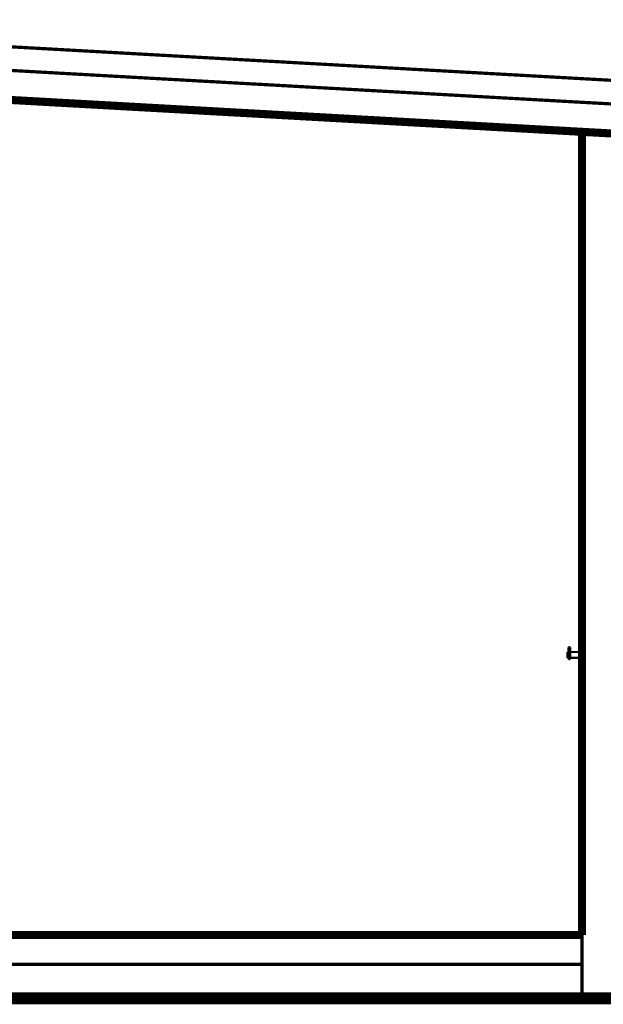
# Model space of a CAD drawing. Extents: x -289843 to 60066, y -44128 to 109843.
# Tile 47 of 61: x 32696 to 34676, y -2477 to 864. Entities that reach past the tile are written whole.
import ezdxf

# ---------------------------------------------------------------- set-up
doc = ezdxf.new("R2010")
doc.units = 0
doc.header["$MEASUREMENT"] = 0
doc.linetypes.add('Dlouhé čárky', pattern=[250, 150, -100])
doc.layers.add('múry', color=7, linetype='Continuous')

msp = doc.modelspace()

# ---------------------------------------------------------------- linework, layer by layer
at = {"layer": 'múry', "color": 7, "linetype": 'Continuous'}
for points, const_width in [([(31113.5, 858.2), (36453.5, 560.4)], 11), ([(31103.5, 778.6), (36453.5, 480.2)], 11), ([(31103.5, 678.4), (36303.5, 388.4)], 27.5), ([(34603.5, -2241.6), (34603.5, 483.3)], 27.5), ([(34557.1, -1267.6), (34557, -1268.3)], 7), ([(34557, -1281.8), (34557, -1268.3)], 7), ([(34557.3, -1266.9), (34557.1, -1267.6)], 7), ([(34557.6, -1266.2), (34557.3, -1266.9)], 7), ([(34558.1, -1265.7), (34557.6, -1266.2)], 7), ([(34558.7, -1265.2), (34558.1, -1265.7)], 7), ([(34559.3, -1264.8), (34558.7, -1265.2)], 7), ([(34560, -1264.6), (34559.3, -1264.8)], 7), ([(34560.7, -1264.6), (34560, -1264.6)], 7), ([(34561.5, -1264.6), (34560.7, -1264.6)], 7), ([(34562.2, -1264.8), (34561.5, -1264.6)], 7), ([(34562.8, -1265.2), (34562.2, -1264.8)], 7), ([(34563.4, -1265.7), (34562.8, -1265.2)], 7), ([(34563.9, -1266.2), (34563.4, -1265.7)], 7), ([(34564.2, -1266.9), (34563.9, -1266.2)], 7), ([(34564.4, -1267.6), (34564.2, -1266.9)], 7), ([(34564.5, -1268.3), (34564.4, -1267.6)], 7), ([(34564.5, -1281.8), (34564.5, -1268.3)], 7), ([(34593.8, -1264.8), (34593.5, -1265.6)], 7), ([(34593.5, -1266.1), (34593.5, -1265.6)], 7), ([(34593.5, -1267.5), (34593.5, -1266.1)], 7), ([(34593.5, -1269.9), (34593.5, -1267.5)], 7), ([(34593.5, -1273.2), (34593.5, -1269.9)], 7), ([(34594.5, -1264.6), (34593.8, -1264.8)], 7), ([(34603.4, -1264.6), (34594.5, -1264.6)], 7), ([(34603.5, -1264.6), (34603.4, -1264.6)], 7), ([(34554.5, -1281.6), (34554.5, -1281.7)], 7), ([(34554.5, -1281.6), (34554.6, -1281.6)], 7), ([(34554.5, -1281.7), (34554.5, -1282.3)], 7), ([(34554.5, -1282.3), (34554.5, -1283.2)], 7), ([(34554.5, -1283.2), (34554.5, -1284.5)], 7), ([(34554.5, -1284.5), (34554.5, -1286)], 7), ([(34554.5, -1286), (34554.5, -1287.7)], 7), ([(34554.5, -1287.7), (34554.5, -1289.6)], 7), ([(34554.5, -1289.6), (34554.5, -1291.6)], 7), ([(34554.5, -1291.6), (34554.5, -1293.5)], 7), ([(34554.5, -1293.5), (34554.5, -1295.4)], 7), ([(34554.5, -1295.4), (34554.5, -1297.1)], 7), ([(34554.5, -1297.1), (34554.5, -1298.6)], 7), ([(34554.5, -1298.6), (34554.5, -1299.9)], 7), ([(34554.5, -1299.9), (34554.5, -1300.8)], 7), ([(34554.5, -1300.8), (34554.5, -1301.4)], 7), ([(34554.5, -1301.4), (34554.5, -1301.6)], 7), ([(34554.5, -1301.6), (34554.6, -1301.6)], 7), ([(34554.6, -1281.6), (34556.7, -1281.6)], 7), ([(34554.6, -1301.6), (34556.7, -1301.6)], 7), ([(34556.7, -1281.6), (34556.8, -1281.6)], 7), ([(34556.7, -1301.6), (34556.8, -1301.6)], 7), ([(34556.8, -1281.6), (34556.8, -1281.7)], 7), ([(34556.8, -1281.7), (34556.8, -1282.3)], 7), ([(34556.8, -1282.3), (34556.8, -1283.2)], 7), ([(34556.8, -1282.8), (34556.9, -1282.8)], 7), ([(34556.8, -1283.2), (34556.8, -1284.5)], 7), ([(34556.8, -1284.5), (34556.8, -1286)], 7), ([(34556.8, -1286), (34556.8, -1287.7)], 7), ([(34556.8, -1287.7), (34556.8, -1289.6)], 7), ([(34556.8, -1289.6), (34556.8, -1291.6)], 7), ([(34556.8, -1291.6), (34556.8, -1293.5)], 7), ([(34556.8, -1293.5), (34556.8, -1295.4)], 7), ([(34556.8, -1295.4), (34556.8, -1297.1)], 7), ([(34556.8, -1297.1), (34556.8, -1298.6)], 7), ([(34556.8, -1298.6), (34556.8, -1299.9)], 7), ([(34556.8, -1299.9), (34556.8, -1300.8)], 7), ([(34556.8, -1300.3), (34556.9, -1300.3)], 7), ([(34556.8, -1300.8), (34556.8, -1301.4)], 7), ([(34556.8, -1301.4), (34556.8, -1301.6)], 7), ([(34557, -1283.1), (34557, -1281.8)], 7), ([(34557, -1283), (34557, -1282.8)], 7), ([(34557, -1283.5), (34557, -1283)], 7), ([(34557, -1284.7), (34557, -1283.1)], 7), ([(34557, -1284.4), (34557, -1284.3)], 7), ([(34557, -1286.6), (34557, -1284.7)], 7), ([(34557, -1285.4), (34557, -1285.3)], 7), ([(34557, -1285.8), (34557, -1285.4)], 7), ([(34557, -1286.7), (34557, -1286.4)], 7), ([(34557, -1288.6), (34557, -1286.6)], 7), ([(34557, -1288.2), (34557, -1286.7)], 7), ([(34557, -1289.8), (34557, -1288.2)], 7), ([(34557, -1290.8), (34557, -1288.6)], 7), ([(34557, -1291.6), (34557, -1289.8)], 7), ([(34557, -1293), (34557, -1290.8)], 7), ([(34557, -1292.5), (34557, -1291.6)], 7), ([(34557, -1292.5), (34557, -1292.6)], 7), ([(34557, -1295.2), (34557, -1293)], 7), ([(34557, -1293.3), (34557, -1293.1)], 7), ([(34557, -1294.9), (34557, -1293.3)], 7), ([(34557, -1296.4), (34557, -1294.9)], 7), ([(34557, -1297.2), (34557, -1295.2)], 7), ([(34557, -1297.1), (34557, -1296.4)], 7), ([(34557, -1297.7), (34557, -1297.2)], 7), ([(34557, -1299), (34557, -1297.2)], 7), ([(34557, -1298.6), (34557, -1297.7)], 7), ([(34557, -1298.8), (34557, -1298.6)], 7), ([(34557, -1299.6), (34557, -1298.8)], 7), ([(34557, -1300.5), (34557, -1299)], 7), ([(34557, -1300.1), (34557, -1299.6)], 7), ([(34557, -1300.3), (34557, -1300.2)], 7), ([(34557, -1301.6), (34557, -1300.5)], 7), ([(34557, -1302.4), (34557, -1301.6)], 7), ([(34557, -1302.8), (34557, -1302.4)], 7), ([(34557.1, -1303.5), (34557, -1302.8)], 7), ([(34557.3, -1304.2), (34557.1, -1303.5)], 7), ([(34557.6, -1304.9), (34557.3, -1304.2)], 7), ([(34558.1, -1305.4), (34557.6, -1304.9)], 7), ([(34558.7, -1305.9), (34558.1, -1305.4)], 7), ([(34559.3, -1306.3), (34558.7, -1305.9)], 7), ([(34560, -1306.5), (34559.3, -1306.3)], 7), ([(34562.2, -1306.3), (34561.5, -1306.5)], 7), ([(34562.8, -1305.9), (34562.2, -1306.3)], 7), ([(34563.4, -1305.4), (34562.8, -1305.9)], 7), ([(34563.9, -1304.9), (34563.4, -1305.4)], 7), ([(34564.2, -1304.2), (34563.9, -1304.9)], 7), ([(34564.4, -1303.5), (34564.2, -1304.2)], 7), ([(34564.5, -1302.8), (34564.4, -1303.5)], 7), ([(34564.5, -1283.1), (34564.5, -1281.8)], 7), ([(34564.5, -1283), (34564.5, -1282.8)], 7), ([(34564.5, -1282.8), (34564.6, -1282.8)], 7), ([(34564.5, -1283.5), (34564.5, -1283)], 7), ([(34564.5, -1284.7), (34564.5, -1283.1)], 7), ([(34564.5, -1284.4), (34564.5, -1284.3)], 7), ([(34564.5, -1286.6), (34564.5, -1284.7)], 7), ([(34564.5, -1285.4), (34564.5, -1285.3)], 7), ([(34564.5, -1285.8), (34564.5, -1285.4)], 7), ([(34564.5, -1286.7), (34564.5, -1286.4)], 7), ([(34564.5, -1288.6), (34564.5, -1286.6)], 7), ([(34564.5, -1288.2), (34564.5, -1286.7)], 7), ([(34564.5, -1289.8), (34564.5, -1288.2)], 7), ([(34564.5, -1290.8), (34564.5, -1288.6)], 7), ([(34564.5, -1291.6), (34564.5, -1289.8)], 7), ([(34564.5, -1293), (34564.5, -1290.8)], 7), ([(34564.5, -1292.5), (34564.5, -1291.6)], 7), ([(34564.5, -1292.5), (34564.5, -1292.6)], 7), ([(34564.5, -1295.2), (34564.5, -1293)], 7), ([(34564.5, -1293.3), (34564.5, -1293.1)], 7), ([(34564.5, -1294.9), (34564.5, -1293.3)], 7), ([(34564.5, -1296.4), (34564.5, -1294.9)], 7), ([(34564.5, -1297.2), (34564.5, -1295.2)], 7), ([(34564.5, -1297.1), (34564.5, -1296.4)], 7), ([(34564.5, -1297.7), (34564.5, -1297.2)], 7), ([(34564.5, -1299), (34564.5, -1297.2)], 7), ([(34564.5, -1298.6), (34564.5, -1297.7)], 7), ([(34564.5, -1298.8), (34564.5, -1298.6)], 7), ([(34564.5, -1299.6), (34564.5, -1298.8)], 7), ([(34564.5, -1300.5), (34564.5, -1299)], 7), ([(34564.5, -1300.1), (34564.5, -1299.6)], 7), ([(34564.5, -1300.3), (34564.5, -1300.2)], 7), ([(34564.5, -1300.3), (34564.6, -1300.3)], 7), ([(34564.5, -1301.6), (34564.5, -1300.5)], 7), ([(34564.5, -1302.4), (34564.5, -1301.6)], 7), ([(34564.5, -1302.7), (34564.5, -1302.4)], 7), ([(34564.5, -1302.7), (34564.5, -1302.8)], 7), ([(34564.6, -1281.6), (34564.6, -1281.7)], 7), ([(34564.6, -1281.6), (34564.7, -1281.6)], 7), ([(34564.6, -1281.7), (34564.6, -1282.3)], 7), ([(34564.6, -1282.3), (34564.6, -1283.2)], 7), ([(34564.6, -1283.2), (34564.6, -1284.5)], 7), ([(34564.6, -1284.5), (34564.6, -1286)], 7), ([(34564.6, -1286), (34564.6, -1287.7)], 7), ([(34564.6, -1287.7), (34564.6, -1289.6)], 7), ([(34564.6, -1289.6), (34564.6, -1291.6)], 7), ([(34564.6, -1291.6), (34564.6, -1293.5)], 7), ([(34564.6, -1293.5), (34564.6, -1295.4)], 7), ([(34564.6, -1295.4), (34564.6, -1297.1)], 7), ([(34564.6, -1297.1), (34564.6, -1298.6)], 7), ([(34564.6, -1298.6), (34564.6, -1299.9)], 7), ([(34564.6, -1299.9), (34564.6, -1300.8)], 7), ([(34564.6, -1300.8), (34564.6, -1301.4)], 7), ([(34564.6, -1301.4), (34564.6, -1301.6)], 7), ([(34564.6, -1301.6), (34564.7, -1301.6)], 7), ([(34564.7, -1281.6), (34593.5, -1281.6)], 7), ([(34564.7, -1301.6), (34593.5, -1301.6)], 7), ([(34593.5, -1277.1), (34593.5, -1273.2)], 7), ([(34593.5, -1281.6), (34593.5, -1277.1)], 7), ([(34593.5, -1286.5), (34593.5, -1281.6)], 7), ([(34593.5, -1291.6), (34593.5, -1286.5)], 7), ([(34593.5, -1296.6), (34593.5, -1291.6)], 7), ([(34593.5, -1301.5), (34593.5, -1296.6)], 7), ([(34593.5, -1306), (34593.5, -1301.5)], 7), ([(34593.5, -1309.9), (34593.5, -1306)], 7), ([(34560.7, -1306.5), (34560, -1306.5)], 7), ([(34561.5, -1306.5), (34560.7, -1306.5)], 7), ([(34593.5, -1313.2), (34593.5, -1309.9)], 7), ([(34593.5, -1315.6), (34593.5, -1313.2)], 7), ([(34593.5, -1317.1), (34593.5, -1315.6)], 7), ([(34593.5, -1317.6), (34593.5, -1317.1)], 7), ([(34593.8, -1318.3), (34593.5, -1317.6)], 7), ([(34594.5, -1318.6), (34593.8, -1318.3)], 7), ([(34603.4, -1318.6), (34594.5, -1318.6)], 7), ([(34603.5, -1318.6), (34603.4, -1318.6)], 7), ([(34593.5, -1365.6), (34593.8, -1364.8)], 7), ([(34593.5, -1365.6), (34593.5, -1366.1)], 7), ([(34593.5, -1366.1), (34593.5, -1367.5)], 7), ([(34593.5, -1367.5), (34593.5, -1369.9)], 7), ([(34593.5, -1369.9), (34593.5, -1373.2)], 7), ([(34593.5, -1373.2), (34593.5, -1377.1)], 7), ([(34593.8, -1364.8), (34594.5, -1364.6)], 7), ([(34594.5, -1364.6), (34603.4, -1364.6)], 7), ([(34603.4, -1364.6), (34603.5, -1364.6)], 7), ([(34593.5, -1377.1), (34593.5, -1381.6)], 7), ([(34593.5, -1381.6), (34593.5, -1386.5)], 7), ([(34593.5, -1386.5), (34593.5, -1391.6)], 7), ([(34593.5, -1391.6), (34593.5, -1396.6)], 7), ([(34593.5, -1396.6), (34593.5, -1401.5)], 7), ([(34593.5, -1401.5), (34593.5, -1406)], 7), ([(34593.5, -1406), (34593.5, -1409.9)], 7), ([(34593.5, -1409.9), (34593.5, -1413.2)], 7), ([(34593.5, -1413.2), (34593.5, -1415.6)], 7), ([(34593.5, -1415.6), (34593.5, -1417.1)], 7), ([(34593.5, -1417.1), (34593.5, -1417.6)], 7), ([(34593.5, -1417.6), (34593.8, -1418.3)], 7), ([(34593.8, -1418.3), (34594.5, -1418.6)], 7), ([(34594.5, -1418.6), (34603.4, -1418.6)], 7), ([(34603.4, -1418.6), (34603.5, -1418.6)], 7), ([(31103.5, -2241.6), (34603.5, -2241.6)], 27.5), ([(34603.5, -2241.6), (34603.5, -2441.6)], 11), ([(31103.5, -2341.6), (34603.5, -2341.6)], 11), ([(30703.5, -2441.6), (36478.5, -2441.6)], 11), ([(30703.5, -2471.6), (36448.5, -2471.6)], 11)]:
    msp.add_lwpolyline(points, dxfattribs=dict(at, const_width=const_width))
at = {"layer": 'múry', "color": 7, "linetype": 'Dlouhé čárky', "const_width": 27.5}
msp.add_lwpolyline([(30703.5, -2456.6), (36463.5, -2456.6)], dxfattribs=at)

doc.saveas('drawing.dxf')
